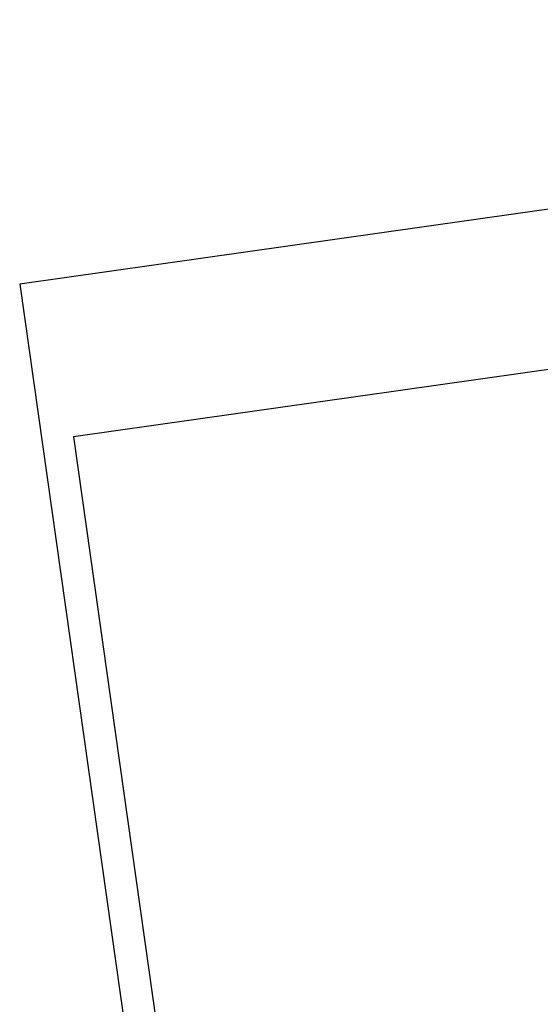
# Model space of a CAD drawing. Extents: x 446457 to 447032, y 444506 to 445688.
# Tile 32 of 43: x 446457 to 446539, y 445516 to 445671. Entities that reach past the tile are written whole.
import ezdxf

# ---------------------------------------------------------------- set-up
doc = ezdxf.new("R2010")
doc.units = 0
doc.header["$LTSCALE"] = 2
doc.header["$MEASUREMENT"] = 0
doc.linetypes.add('AUSGEZOGEN', pattern=[0])
doc.layers.get('0').update_dxf_attribs({"linetype": 'AUSGEZOGEN'})
for name, color, linetype in [('FBR', 8, 'CONTINUOUS'), ('Planeinteilung', 6, 'CONTINUOUS'), ('RAHMEN', 250, 'AUSGEZOGEN')]:
    doc.layers.add(name, color=color, linetype=linetype)

# ---------------------------------------------------------------- blocks, each defined once
blk = doc.blocks.new('1135420')
for p, q in [((0, 297), (0, 0)), ((0, 0), (1135, 0))]:
    blk.add_line(p, q)
at = {"layer": 'RAHMEN'}
for p, q in [((25, 415), (25, 5)), ((25, 5), (950, 5))]:
    blk.add_line(p, q, dxfattribs=at)

msp = doc.modelspace()

# ---------------------------------------------------------------- linework, layer by layer
at = {"layer": 'FBR'}
msp.add_lwpolyline([(446685.67, 445499.68, 0.000084), (446690.29, 445466.91, 0.000171), (446692.59, 445450.71), (446699.7, 445400.65, -0.000017), (446702.65, 445379.85, -0.000012), (446706.64, 445351.68, -0.000142), (446710.16, 445326.77, 0.000095), (446713.69, 445301.85, 0.000489), (446717.26, 445276.8, -0.000535), (446720.83, 445251.74, -0.000318), (446724.22, 445227.7, 0.000352), (446727.61, 445203.66, 0.000005), (446731.55, 445175.83, 0.000006), (446734.44, 445155.44, 0.000005), (446738.34, 445127.87, 0.000006), (446741.35, 445106.67, 0.000262)], format="xyb", dxfattribs=at)

# ---------------------------------------------------------------- block references
at = {"layer": 'Planeinteilung', "linetype": 'Continuous', "rotation": 278.0670990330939}
msp.add_blockref('1135420', (446457.28, 445629.54), dxfattribs=at)

doc.saveas('drawing.dxf')
